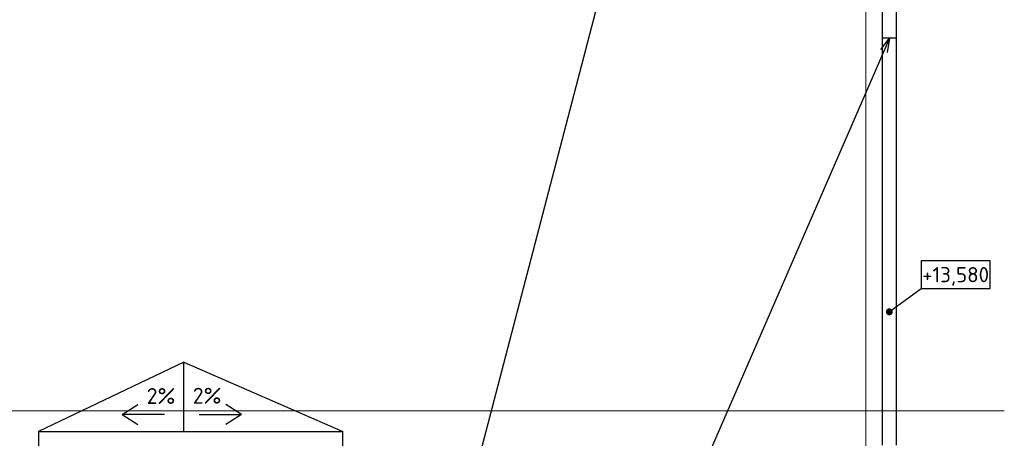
# Model space of a CAD drawing. Header units: millimetres. Extents: x -102634 to 407724, y -68883 to 155589.
# Tile 74 of 80: x 217630 to 224747, y 68758 to 71787. Entities that reach past the tile are written whole.
import ezdxf
from ezdxf.enums import TextEntityAlignment as Align
from ezdxf.lldxf.tags import DXFTag

# ---------------------------------------------------------------- set-up
doc = ezdxf.new("R2010")
doc.units = ezdxf.units.MM
doc.header["$LTSCALE"] = 20
doc.layers.add('CKKOTY_VYS', color=8, linetype='Continuous', lineweight=25, plot=False)
for name, color, linetype, lineweight in [('CKRASTR', 7, 'DASHDOT', 18), ('CKSTENY_NADROVINOU', 7, 'DASHDOT', 25), ('CKSTRECHA_PODROVINOU', 7, 'Continuous', 25), ('CKTEXTY_MALE', 8, 'Continuous', 18)]:
    doc.layers.add(name, color=color, linetype=linetype, lineweight=lineweight)
doc.styles.get("Standard").update_dxf_attribs({"font": 'isocpeur.ttf'})
tags = doc.linetypes.add('DASHDOT', pattern=[25.4, 12.7, -6.35, 0, -6.35]).pattern_tags.tags
tags[10:11] = [DXFTag(74, 4), DXFTag(75, 0), DXFTag(340, '0'), DXFTag(46, 0.0), DXFTag(50, 0.0), DXFTag(44, 0.0), DXFTag(45, 0.0)]
tags[8:9] = [DXFTag(74, 4), DXFTag(75, 0), DXFTag(340, '0'), DXFTag(46, 0.0), DXFTag(50, 0.0), DXFTag(44, 0.0), DXFTag(45, 0.0)]
tags[6:7] = [DXFTag(74, 4), DXFTag(75, 0), DXFTag(340, '0'), DXFTag(46, 0.0), DXFTag(50, 0.0), DXFTag(44, 0.0), DXFTag(45, 0.0)]
tags[4:5] = [DXFTag(74, 4), DXFTag(75, 0), DXFTag(340, '0'), DXFTag(46, 0.0), DXFTag(50, 0.0), DXFTag(44, 0.0), DXFTag(45, 0.0)]
doc.dimstyles.new('CADKON', dxfattribs={"dimscale": 100, "dimtxt": 2.2, "dimasz": 2.5, "dimexe": 1.8, "dimexo": 5, "dimgap": 0.6, "dimtad": 1, "dimtoh": 1, "dimdsep": 46, "dimtxsty": 'Standard', "dimblk": 'OBLIQUE', "dimcen": 0.09, "dimclrd": 256, "dimclre": 256, "dimclrt": 256, "dimadec": 1, "dimazin": 2, "dimtfac": 1, "dimtdec": 4, "dimtofl": 0, "dimtmove": 2, "dimatfit": 3, "dimfxl": 1, "dimtolj": 1, "dimtzin": 0, "dimarcsym": 0})
doc.dimstyles.new('CADKON$7', dxfattribs={"dimscale": 100, "dimtxt": 2.5, "dimasz": 2.5, "dimexe": 1.8, "dimexo": 5, "dimgap": 0.6, "dimtad": 1, "dimrnd": 1, "dimtxsty": 'Standard', "dimblk1": 'OBLIQUE', "dimblk2": 'OBLIQUE', "dimsah": 1, "dimcen": 2.5, "dimadec": 1, "dimazin": 2, "dimtfac": 1, "dimtdec": 4, "dimtix": 1, "dimtmove": 0, "dimatfit": 3, "dimldrblk": 'DOTSMALL', "dimfxl": 5, "dimfxlon": 1, "dimtfill": 1, "dimtolj": 1, "dimarcsym": 0})

# ---------------------------------------------------------------- blocks, each defined once
blk = doc.blocks.new('_OBLIQUE')
at = {"color": 0, "linetype": 'ByBlock', "transparency": 33554687}
blk.add_line((-0.5, -0.5), (0.5, 0.5), dxfattribs=at)
blk = doc.blocks.new('*U829')
at = {"color": 0, "linetype": 'ByBlock', "lineweight": -2}
blk.add_lwpolyline([(-5, -2), (5, -2), (5, 2), (-5, 2), (-5, -2)], dxfattribs=at)

msp = doc.modelspace()

# ---------------------------------------------------------------- linework, layer by layer
at = {"layer": 'CKRASTR'}
for p, q in [((223746.6, 55059), (223746.6, 91958.2)), ((170596.9, 68958.2), (224746.6, 68958.2))]:
    msp.add_line(p, q, dxfattribs=at)
at = {"layer": 'CKSTENY_NADROVINOU'}
msp.add_line((223966.6, 71652.7), (223866.6, 71652.7), dxfattribs=at)
at = {"layer": 'CKSTRECHA_PODROVINOU'}
for p, q in [((223866.6, 68708.2), (223866.6, 91208.2)), ((223966.6, 68708.2), (223966.6, 91208.2)), ((218816.6, 69308.2), (217766.6, 68808.2)), ((218816.6, 68808.2), (218816.6, 69308.2)), ((218816.6, 69308.2), (219966.6, 68808.2)), ((218369.8, 68930.3), (218483, 69003.2)), ((219234.4, 68930.3), (219121.2, 69003.2)), ((218677.7, 68930.3), (218369.8, 68930.3)), ((218369.8, 68930.3), (218483, 68857.3)), ((218926.4, 68930.3), (219234.4, 68930.3)), ((219234.4, 68930.3), (219121.2, 68857.3)), ((217766.6, 68808.2), (217766.6, 66208.2)), ((217766.6, 68808.2), (219966.6, 68808.2)), ((219966.6, 66208.2), (219966.6, 68808.2))]:
    msp.add_line(p, q, dxfattribs=at)

# ---------------------------------------------------------------- block references
at = {"layer": 'CKKOTY_VYS'}
ref = msp.add_blockref('*U829', (224394.7, 69942.4), dxfattribs=dict(at, xscale=50, yscale=50, zscale=50))
ref.add_attrib('Výška', '+13,580', dxfattribs={"layer": '0', "color": 0, "linetype": 'ByBlock', "lineweight": -2, "height": 110}).set_placement((224394.7, 69942.4), align=Align.MIDDLE_CENTER)

# ---------------------------------------------------------------- texts
at = {"layer": 'CKTEXTY_MALE'}
for p in [(218548, 69006.8), (218881.1, 69008.9)]:
    msp.add_text('2%', height=115, dxfattribs=at).set_placement(p)

# ---------------------------------------------------------------- leaders
at = {"layer": 'CKKOTY_VYS'}
msp.add_leader([(223915.5, 69673.5), (224144.7, 69842.4)], dimstyle='CADKON', override={"dimasz": 2, "dimldrblk": 'DotSmall'}, dxfattribs=at)
at = {"layer": 'CKTEXTY_MALE'}
for points in [[(223913.1, 79958.2), (218461.3, 59101.8)], [(223916.6, 71652.7), (218461.3, 59101.8)]]:
    msp.add_leader(points, dimstyle='CADKON$7', override={"dimscale": 50, "dimtxt": 2.3, "dimasz": 2, "dimldrblk": 'Open30'}, dxfattribs=at)

doc.saveas('drawing.dxf')
